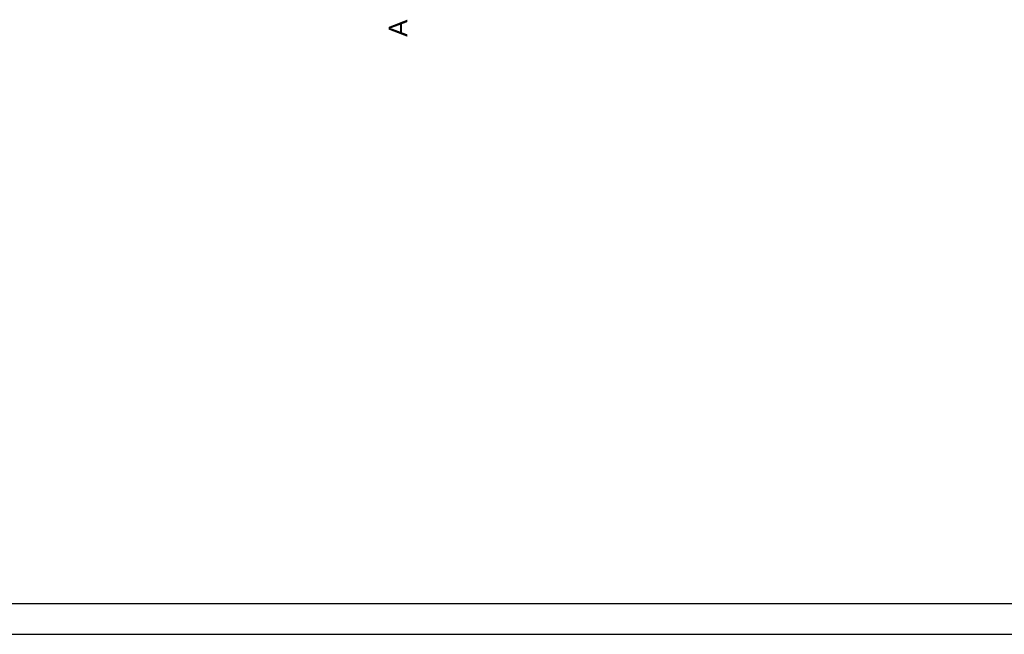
# Model space of a CAD drawing. Header units: millimetres. Extents: x 6814 to 76439, y 4251 to 11598.
# Tile 8 of 30: x 30149 to 31748, y 4342 to 5340. Entities that reach past the tile are written whole.
import ezdxf

# ---------------------------------------------------------------- set-up
doc = ezdxf.new("R2010")
doc.units = ezdxf.units.MM
doc.layers.add('inne', color=7, linetype='Continuous')
doc.layers.add('R-TAB', color=1, linetype='Continuous')
doc.styles.get("Standard").update_dxf_attribs({"font": 'arial.ttf'})

msp = doc.modelspace()

# ---------------------------------------------------------------- linework, layer by layer
for p, q in [((29396.6004198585, 4391.747577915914), (35736.6004198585, 4391.747577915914)), ((29346.6004198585, 4341.747577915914), (35786.6004198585, 4341.747577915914))]:
    msp.add_line(p, q)

# ---------------------------------------------------------------- texts
at = {"layer": 'inne', "color": 7, "lineweight": 35, "extrusion": (0, 0, -1), "insert": (30748.68516025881, 5340.43475473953), "char_height": 30, "width": 266.8602282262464, "attachment_point": 1, "text_direction": (-7.960204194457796e-16, -1, 0)}
msp.add_mtext('A', dxfattribs=at)
at = {"layer": 'R-TAB', "color": 0, "ltscale": 24, "attachment_point": 1}
for s, insert, char_height, width in [('\\pi477.64216;INWENTARYZACJA', (18529.4351186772, 4759.546742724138), 24, 1259.557181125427), ('\\pi313.20089;AUTORZY DOKUMENTACJI:', (26923.04057011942, 4716.991218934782), 27, 1121.849940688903)]:
    msp.add_mtext(s, dxfattribs=dict(at, insert=insert, char_height=char_height, width=width))

doc.saveas('drawing.dxf')
